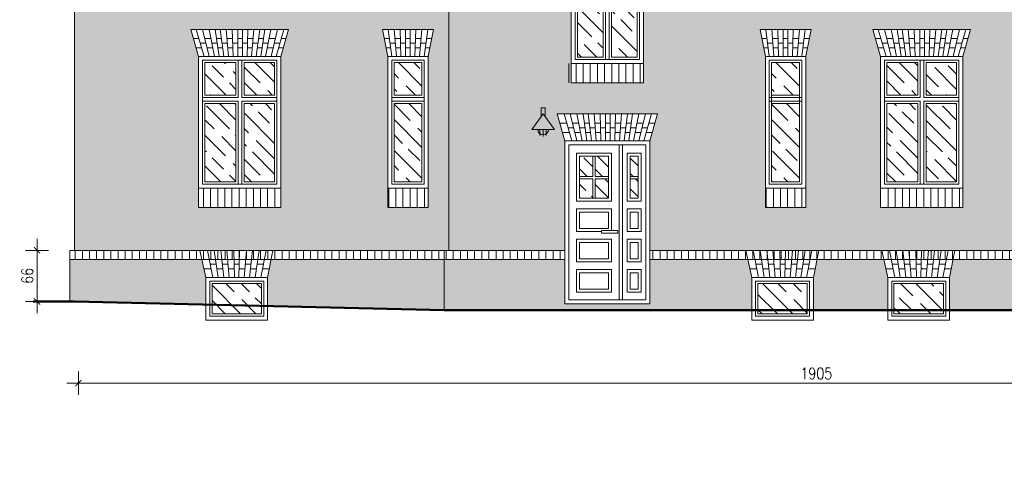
# Model space of a CAD drawing. Header units: millimetres. Extents: x 284606 to 569416, y -192995 to -95103.
# Tile 175 of 178: x 316527 to 317799, y -98956 to -98380. Entities that reach past the tile are written whole.
import ezdxf

# ---------------------------------------------------------------- set-up
doc = ezdxf.new("R2010")
doc.units = ezdxf.units.MM
doc.layers.get('0').update_dxf_attribs({"lineweight": 0})
for name, color, linetype, lineweight in [('!STR_Elewacje 0.15', 10, 'Continuous', 15), ('!STR_Konstrukcja 0.20', 200, 'Continuous', 20), ('!STR_Konstrukcja 0.50', 72, 'Continuous', 50), ('!STR_Kreskowanie', 253, 'Continuous', 5), ('!STR_Ocieplenie 0.05', 1, 'Continuous', 5), ('!STR_Stolarka drzwiowa', 30, 'Continuous', 15), ('!STR_Stolarka okienna', 72, 'Continuous', 15), ('!STR_Wymiarowanie', 254, 'Continuous', 9)]:
    doc.layers.add(name, color=color, linetype=linetype, lineweight=lineweight)
doc.layers.add('!STR_Kreskowanie ścian', color=7, linetype='Continuous', lineweight=5, true_color=0xa6a6a6)
doc.styles.add('EKO 1-10', font='romans.shx', dxfattribs={"width": 0.8, "height": 15})
doc.dimstyles.new('EKO wymiar 1-10', dxfattribs={"dimtxt": 15, "dimasz": 8, "dimexe": 15, "dimexo": 15, "dimgap": 5, "dimtad": 1, "dimdec": 0, "dimtxsty": 'EKO 1-10', "dimblk": 'ARCHTICK', "dimcen": 10, "dimdle": 15, "dimclrd": 256, "dimclre": 256, "dimclrt": 256, "dimazin": 2, "dimtfac": 1, "dimtdec": 0, "dimtmove": 2, "dimatfit": 3, "dimldrblk": 'ARCHTICK', "dimfxl": 15, "dimfxlon": 1, "dimlwd": -1, "dimlwe": -1, "dimarcsym": 0})

# ---------------------------------------------------------------- blocks, each defined once
blk = doc.blocks.new('okno 106x170')
at = {"layer": '!STR_Kreskowanie', "ltscale": 0.3}
h = blk.add_hatch(dxfattribs=at)
h.set_pattern_fill('GOST_WOOD', color=256, scale=7, angle=45)
h.set_pattern_definition([(135, (-591757.885, 207373.385), (29.6984848, 29.6984848), [70, -14]), (135, (-591738.086, 207373.385), (29.6984848, 29.6984848), [42, -10.5, 21, -10.5]), (135, (-591713.337, 207368.435), (29.6984848, 29.6984848), [70, -14])])
h.paths.add_polyline_path([(59, 162), (59, 120), (98, 120), (98, 162)])
h.paths.add_polyline_path([(8, 162), (8, 120), (48, 120), (48, 162)])
h.paths.add_polyline_path([(8, 109), (8, 8), (48, 8), (48, 109)])
h.paths.add_polyline_path([(59, 109), (59, 8), (98, 8), (98, 109)])
at = {"layer": '!STR_Kreskowanie ścian', "ltscale": 1.5}
h = blk.add_hatch(dxfattribs=at)
h.set_pattern_fill('ANSI31', color=256, scale=2.9, angle=45)
h.set_pattern_definition([(90, (-591757.885, 207373.385), (-9.2075, 9e-16), [])])
h.paths.add_polyline_path([(103.5, 0), (103.5, -25), (3.5, -25), (3.5, 0)])
at = {"layer": '!STR_Elewacje 0.15', "ltscale": 1.5}
for p, q in [((116, 204.9), (-10, 204.9)), ((0, 170), (-10, 204.9)), ((7, 170), (-3, 204.9)), ((13.5, 170), (5, 204.9)), ((20.5, 170), (13.6, 204.9)), ((26.5, 170), (21.5, 204.9)), ((32.5, 170), (27.9, 204.9)), ((38.5, 170), (35.6, 204.9)), ((44.5, 170), (43.5, 204.9)), ((50.5, 170), (50.5, 204.9)), ((56.5, 170), (56.5, 204.9)), ((62.5, 170), (63.5, 204.9)), ((68.5, 170), (71.4, 204.9)), ((74.5, 170), (79.1, 204.9)), ((80.5, 170), (85.5, 204.9)), ((86.5, 170), (93.4, 204.9)), ((93.5, 170), (102, 204.9)), ((100, 170), (110, 204.9)), ((106, 170), (116, 204.9)), ((0.5, 192.9), (-6.5, 192.9)), ((16, 192.9), (7.9, 192.9)), ((29.5, 192.9), (23.2, 192.9)), ((43.8, 192.9), (36.6, 192.9)), ((56.5, 192.9), (50.5, 192.9)), ((70.4, 192.9), (63.2, 192.9)), ((83.8, 192.9), (77.5, 192.9)), ((99.1, 192.9), (91, 192.9)), ((106.7, 192.9), (112.5, 192.9)), ((3.9, 180.9), (-3.1, 180.9)), ((3.9, 180.9), (-3.1, 180.9)), ((3.9, 180.9), (-3.1, 180.9)), ((9.4, 186.9), (2.2, 186.9)), ((18.3, 180.9), (10.8, 180.9)), ((18.3, 180.9), (10.8, 180.9)), ((18.3, 180.9), (10.8, 180.9)), ((24.1, 186.9), (17.1, 186.9)), ((31.1, 180.9), (24.9, 180.9)), ((31.1, 180.9), (24.9, 180.9)), ((31.1, 180.9), (24.9, 180.9)), ((37.1, 186.9), (30.3, 186.9)), ((44.2, 180.9), (37.6, 180.9)), ((44.2, 180.9), (37.6, 180.9)), ((44.2, 180.9), (37.6, 180.9)), ((50.5, 186.9), (44, 186.9)), ((56.5, 180.9), (50.5, 180.9)), ((56.5, 180.9), (50.5, 180.9)), ((56.5, 180.9), (50.5, 180.9)), ((63, 186.9), (56.5, 186.9)), ((69.4, 180.9), (62.8, 180.9)), ((69.4, 180.9), (62.8, 180.9)), ((69.4, 180.9), (62.8, 180.9)), ((76.7, 186.9), (69.9, 186.9)), ((82.1, 180.9), (75.9, 180.9)), ((82.1, 180.9), (75.9, 180.9)), ((82.1, 180.9), (75.9, 180.9)), ((89.9, 186.9), (82.9, 186.9)), ((96.2, 180.9), (88.7, 180.9)), ((96.2, 180.9), (88.7, 180.9)), ((96.2, 180.9), (88.7, 180.9)), ((104.8, 186.9), (97.6, 186.9)), ((109.1, 180.9), (103.1, 180.9)), ((109.1, 180.9), (103.1, 180.9)), ((109.1, 180.9), (103.1, 180.9))]:
    blk.add_line(p, q, dxfattribs=at)
blk.add_lwpolyline([(106, 0), (0, 0), (0, -25), (106, -25)], close=True, dxfattribs=at)
at = {"layer": '!STR_Stolarka okienna', "ltscale": 1.5}
for points in [[(106, 0), (106, 170), (0, 170), (0, 0), (106, 0)], [(51, 165), (51, 117)], [(56, 165), (56, 117)], [(51, 117), (5, 117)], [(101, 117), (56, 117)], [(51, 112), (5, 112)], [(51, 112), (51, 5)], [(56, 112), (56, 5)], [(101, 112), (56, 112)]]:
    blk.add_lwpolyline(points, dxfattribs=at)
for points in [[(101, 5), (101, 165), (5, 165), (5, 5)], [(48, 162), (8, 162), (8, 120), (48, 120)], [(98, 162), (59, 162), (59, 120), (98, 120)], [(48, 109), (8, 109), (8, 8), (48, 8)], [(101, 112), (56, 112), (56, 5), (101, 5)], [(98, 109), (59, 109), (59, 8), (98, 8)]]:
    blk.add_lwpolyline(points, close=True, dxfattribs=at)
blk = doc.blocks.new('okno 100x175')
at = {"layer": '!STR_Kreskowanie', "ltscale": 0.3}
h = blk.add_hatch(dxfattribs=at)
h.set_pattern_fill('GOST_WOOD', color=256, scale=7, angle=45)
h.set_pattern_definition([(135, (-591764.885, 207373.385), (29.6984848, 29.6984848), [70, -14]), (135, (-591745.086, 207373.385), (29.6984848, 29.6984848), [42, -10.5, 21, -10.5]), (135, (-591720.337, 207368.435), (29.6984848, 29.6984848), [70, -14])])
h.paths.add_polyline_path([(52, 162), (52, 120), (85, 120), (85, 162)])
h.paths.add_polyline_path([(8, 120), (41, 120), (41, 162), (8, 162)])
h.paths.add_polyline_path([(8, 8), (41, 8), (41, 109), (8, 109)])
h.paths.add_polyline_path([(52, 109), (52, 8), (85, 8), (85, 109)])
at = {"layer": '!STR_Kreskowanie ścian', "ltscale": 1.5}
h = blk.add_hatch(dxfattribs=at)
h.set_pattern_fill('ANSI31', color=256, scale=2.9, angle=45)
h.set_pattern_definition([(90, (-591764.885, 207373.385), (-9.2075, 9e-16), [])])
h.paths.add_polyline_path([(96.5, 0), (96.5, -25), (-3.5, -25), (-3.5, 0)])
at = {"layer": '!STR_Elewacje 0.15', "ltscale": 1.5}
for p, q in [((0, 170), (-10, 204.9)), ((103, 204.9), (-10, 204.9)), ((6.5, 170), (-2, 204.9)), ((13.5, 170), (6.6, 204.9)), ((19.5, 170), (14.5, 204.9)), ((25.5, 170), (20.9, 204.9)), ((31.5, 170), (28.6, 204.9)), ((37.5, 170), (36.5, 204.9)), ((43.5, 170), (43.5, 204.9)), ((49.5, 170), (49.5, 204.9)), ((55.5, 170), (56.5, 204.9)), ((61.5, 170), (64.4, 204.9)), ((67.5, 170), (72.1, 204.9)), ((73.5, 170), (78.5, 204.9)), ((79.5, 170), (86.4, 204.9)), ((86.5, 170), (95, 204.9)), ((93, 170), (103, 204.9)), ((9, 192.9), (0.9, 192.9)), ((22.5, 192.9), (16.2, 192.9)), ((36.8, 192.9), (29.6, 192.9)), ((49.5, 192.9), (43.5, 192.9)), ((63.4, 192.9), (56.2, 192.9)), ((76.8, 192.9), (70.5, 192.9)), ((92.1, 192.9), (84, 192.9)), ((2.4, 186.9), (-4.8, 186.9)), ((11.3, 180.9), (3.8, 180.9)), ((11.3, 180.9), (3.8, 180.9)), ((11.3, 180.9), (3.8, 180.9)), ((17.1, 186.9), (10.1, 186.9)), ((24.1, 180.9), (17.9, 180.9)), ((24.1, 180.9), (17.9, 180.9)), ((24.1, 180.9), (17.9, 180.9)), ((30.1, 186.9), (23.3, 186.9)), ((37.2, 180.9), (30.6, 180.9)), ((37.2, 180.9), (30.6, 180.9)), ((37.2, 180.9), (30.6, 180.9)), ((43.5, 186.9), (37, 186.9)), ((49.5, 180.9), (43.5, 180.9)), ((49.5, 180.9), (43.5, 180.9)), ((49.5, 180.9), (43.5, 180.9)), ((56, 186.9), (49.5, 186.9)), ((62.4, 180.9), (55.8, 180.9)), ((62.4, 180.9), (55.8, 180.9)), ((62.4, 180.9), (55.8, 180.9)), ((69.7, 186.9), (62.9, 186.9)), ((75.1, 180.9), (68.9, 180.9)), ((75.1, 180.9), (68.9, 180.9)), ((75.1, 180.9), (68.9, 180.9)), ((82.9, 186.9), (75.9, 186.9)), ((89.2, 180.9), (81.7, 180.9)), ((89.2, 180.9), (81.7, 180.9)), ((89.2, 180.9), (81.7, 180.9)), ((97.8, 186.9), (90.6, 186.9))]:
    blk.add_line(p, q, dxfattribs=at)
blk.add_lwpolyline([(93, 0), (0, 0), (0, -25), (93, -25)], close=True, dxfattribs=at)
at = {"layer": '!STR_Stolarka okienna', "ltscale": 1.5}
for points in [[(93, 0), (93, 170), (0, 170), (0, 0), (93, 0)], [(44, 165), (44, 117)], [(49, 165), (49, 117)], [(44, 117), (5, 117)], [(88, 117), (49, 117)], [(44, 112), (5, 112)], [(44, 112), (44, 5)], [(49, 112), (49, 5)], [(88, 112), (49, 112)]]:
    blk.add_lwpolyline(points, dxfattribs=at)
for points in [[(88, 5), (88, 165), (5, 165), (5, 5)], [(41, 162), (8, 162), (8, 120), (41, 120)], [(85, 162), (52, 162), (52, 120), (85, 120)], [(41, 109), (8, 109), (8, 8), (41, 8)], [(88, 112), (49, 112), (49, 5), (88, 5)], [(85, 109), (52, 109), (52, 8), (85, 8)]]:
    blk.add_lwpolyline(points, close=True, dxfattribs=at)
blk = doc.blocks.new('_ArchTick')
at = {"color": 0, "linetype": 'ByBlock', "const_width": 0.15}
blk.add_lwpolyline([(-0.5, -0.5), (0.5, 0.5)], dxfattribs=at)
blk = doc.blocks.new('*D1014')
at = {"layer": '!STR_Wymiarowanie', "ltscale": 1.5, "transparency": 16777216}
for p, q in [((316603.1, -98864), (316603.1, -98834)), ((318508.5, -98857.3), (318508.5, -98834)), ((316588.1, -98849), (318523.5, -98849))]:
    blk.add_line(p, q, dxfattribs=at)
at = {"layer": 'Defpoints', "color": 0, "ltscale": 1.5, "transparency": 16777216}
for p in [(318508.5, -98849), (318508.5, -98872.3), (316603.1, -98956.3)]:
    blk.add_point(p, dxfattribs=at)
at = {"layer": '!STR_Wymiarowanie', "ltscale": 1.5, "transparency": 16777216, "xscale": 8, "yscale": 8, "zscale": 8, "rotation": 180}
blk.add_blockref('_ArchTick', (316603.1, -98849), dxfattribs=at)
at = {"layer": '!STR_Wymiarowanie', "ltscale": 1.5, "transparency": 16777216, "xscale": 8, "yscale": 8, "zscale": 8}
blk.add_blockref('_ArchTick', (318508.5, -98849), dxfattribs=at)
at = {"layer": '!STR_Wymiarowanie', "ltscale": 1.5, "transparency": 16777216, "insert": (317555.8, -98836.5), "char_height": 15, "attachment_point": 5, "style": 'EKO 1-10'}
blk.add_mtext('1905', dxfattribs=at)
blk = doc.blocks.new('okno piwnicy')
at = {"layer": '!STR_Kreskowanie', "ltscale": 0.3}
h = blk.add_hatch(dxfattribs=at)
h.set_pattern_fill('GOST_WOOD', color=256, scale=7, angle=45)
h.set_pattern_definition([(135, (-287916.425, 101495.86), (29.698485, 29.698485), [70, -14]), (135, (-287896.626, 101495.86), (29.698485, 29.698485), [42, -10.5, 21, -10.5]), (135, (-287871.878, 101490.91), (29.698485, 29.698485), [70, -14])])
h.paths.add_polyline_path([(71.8, 47), (8, 47), (8, 8), (71.8, 8)])
at = {"layer": '!STR_Elewacje 0.15', "ltscale": 1.5}
for p, q in [((86.7, 89.9), (-7.8, 89.9)), ((0, 55), (-7.8, 89.9)), ((8.9, 55), (2, 89.9)), ((16.1, 55), (10.8, 89.9)), ((23.2, 55), (19.4, 89.9)), ((30.1, 55), (27.3, 89.9)), ((37.1, 55), (36.1, 89.9)), ((42.6, 55), (43.6, 89.9)), ((49.6, 55), (52.5, 89.9)), ((56.5, 55), (60.4, 89.9)), ((63.6, 55), (69, 89.9)), ((70.9, 55), (77.8, 89.9)), ((79.8, 55), (86.7, 89.9)), ((4.3, 77.9), (-5.1, 77.9)), ((20.7, 77.9), (12.6, 77.9)), ((36.5, 77.9), (28.3, 77.9)), ((43.3, 77.9), (51.5, 77.9)), ((59.1, 77.9), (67.2, 77.9)), ((75.4, 77.9), (84.3, 77.9)), ((6.7, 65.9), (-2.5, 65.9)), ((6.7, 65.9), (-2.5, 65.9)), ((6.7, 65.9), (-2.5, 65.9)), ((13.5, 71.9), (5.5, 71.9)), ((22, 65.9), (14.5, 65.9)), ((22, 65.9), (14.5, 65.9)), ((22, 65.9), (14.5, 65.9)), ((28.7, 71.9), (21.4, 71.9)), ((36.8, 65.9), (29.2, 65.9)), ((36.8, 65.9), (29.2, 65.9)), ((36.8, 65.9), (29.2, 65.9)), ((43.1, 71.9), (36.6, 71.9)), ((43, 65.9), (50.5, 65.9)), ((43, 65.9), (50.5, 65.9)), ((43, 65.9), (50.5, 65.9)), ((51, 71.9), (58.4, 71.9)), ((57.7, 65.9), (65.3, 65.9)), ((57.7, 65.9), (65.3, 65.9)), ((57.7, 65.9), (65.3, 65.9)), ((66.2, 71.9), (74.3, 71.9)), ((73.1, 65.9), (81.9, 65.9)), ((73.1, 65.9), (81.9, 65.9)), ((73.1, 65.9), (81.9, 65.9))]:
    blk.add_line(p, q, dxfattribs=at)
at = {"layer": '!STR_Stolarka okienna', "ltscale": 1.5}
for points in [[(0, 55), (79.8, 55), (79.8, 0), (0, 0)], [(5, 50), (74.8, 50), (74.8, 5), (5, 5)], [(8, 47), (71.8, 47), (71.8, 8), (8, 8)]]:
    blk.add_lwpolyline(points, close=True, dxfattribs=at)
blk = doc.blocks.new('*D1019')
at = {"layer": '!STR_Wymiarowanie', "ltscale": 1.5, "transparency": 16777216}
for p, q in [((316549.7, -98662.6), (316549.7, -98758.6)), ((316564.7, -98677.6), (316534.7, -98677.6)), ((316564.7, -98743.6), (316534.7, -98743.6))]:
    blk.add_line(p, q, dxfattribs=at)
at = {"layer": 'Defpoints', "color": 0, "ltscale": 1.5, "transparency": 16777216}
for p in [(316592.1, -98677.6), (316549.7, -98743.6), (316598.1, -98743.6)]:
    blk.add_point(p, dxfattribs=at)
at = {"layer": '!STR_Wymiarowanie', "ltscale": 1.5, "transparency": 16777216, "xscale": 8, "yscale": 8, "zscale": 8}
for p, rotation in [((316549.7, -98677.6), 90), ((316549.7, -98743.6), 270)]:
    blk.add_blockref('_ArchTick', p, dxfattribs=dict(at, rotation=rotation))
at = {"layer": '!STR_Wymiarowanie', "ltscale": 1.5, "transparency": 16777216, "insert": (316537.2, -98710.6), "char_height": 15, "attachment_point": 5, "rotation": 90, "style": 'EKO 1-10'}
blk.add_mtext('66', dxfattribs=at)
blk = doc.blocks.new('DRZWI')
at = {"layer": '!STR_Kreskowanie', "ltscale": 0.3}
h = blk.add_hatch(dxfattribs=at)
h.set_pattern_fill('GOST_WOOD', color=256, scale=7, angle=45)
h.set_pattern_definition([(135, (-292761, 99481.115), (29.698485, 29.698485), [70, -14]), (135, (-292741.2, 99481.115), (29.698485, 29.698485), [42, -10.5, 21, -10.5]), (135, (-292716.45, 99476.165), (29.698485, 29.698485), [70, -14])])
h.paths.add_polyline_path([(36.1, 190.5), (19, 190.5), (19, 164.5), (36.1, 164.5)])
h.paths.add_polyline_path([(56.3, 190.5), (39.1, 190.5), (39.1, 164.5), (56.3, 164.5)])
h.paths.add_polyline_path([(56.3, 161.5), (39.1, 161.5), (39.1, 136.4), (56.3, 136.4)])
h.paths.add_polyline_path([(36.1, 161.5), (19, 161.5), (19, 136.4), (36.1, 136.4)])
h.paths.add_polyline_path([(94.6, 161.5), (84.3, 161.5), (84.3, 136.4), (94.6, 136.4)])
h.paths.add_polyline_path([(94.6, 190.5), (84.3, 190.5), (84.3, 164.5), (94.6, 164.5)])
at = {"layer": '!STR_Stolarka drzwiowa', "ltscale": 1.5}
for p, q in [((70.3, 205.2), (70.3, 5)), ((74.3, 205.2), (74.3, 5)), ((36.1, 190.5), (36.1, 164.5)), ((39.1, 190.5), (39.1, 164.5)), ((19, 164.5), (36.1, 164.5)), ((19, 161.5), (36.1, 161.5)), ((36.1, 161.5), (36.1, 136.4)), ((39.1, 164.5), (56.3, 164.5)), ((39.1, 161.5), (39.1, 136.4)), ((39.1, 161.5), (56.3, 161.5)), ((84.3, 164.5), (94.6, 164.5)), ((84.3, 161.5), (94.6, 161.5))]:
    blk.add_line(p, q, dxfattribs=at)
for points in [[(0, 210.2), (109.8, 210.2), (109.8, 0), (0, 0)], [(5, 205.2), (104.8, 205.2), (104.8, 5), (5, 5)], [(15, 194.5), (60.3, 194.5), (60.3, 132.4), (15, 132.4)], [(80.3, 194.5), (98.6, 194.5), (98.6, 132.4), (80.3, 132.4)], [(19, 190.5), (56.3, 190.5), (56.3, 136.4), (19, 136.4)], [(84.3, 190.5), (94.6, 190.5), (94.6, 136.4), (84.3, 136.4)], [(19, 118.4), (56.3, 118.4), (56.3, 97.3), (19, 97.3)], [(80.3, 122.4), (98.6, 122.4), (98.6, 93.3), (80.3, 93.3)], [(84.3, 118.4), (94.6, 118.4), (94.6, 97.3), (84.3, 97.3)], [(47.3, 94.8), (68.3, 94.8), (68.3, 91.3), (47.3, 91.3)], [(15, 83.3), (60.3, 83.3), (60.3, 54.1), (15, 54.1)], [(19, 79.3), (56.3, 79.3), (56.3, 58.1), (19, 58.1)], [(80.3, 83.3), (98.6, 83.3), (98.6, 54.1), (80.3, 54.1)], [(84.3, 79.3), (94.6, 79.3), (94.6, 58.1), (84.3, 58.1)], [(15, 44.1), (60.3, 44.1), (60.3, 15), (15, 15)], [(19, 40.1), (56.3, 40.1), (56.3, 19), (19, 19)], [(80.3, 44.1), (98.6, 44.1), (98.6, 15), (80.3, 15)], [(84.3, 40.1), (94.6, 40.1), (94.6, 19), (84.3, 19)]]:
    blk.add_lwpolyline(points, close=True, dxfattribs=at)
blk.add_lwpolyline([(47.3, 93.3), (15, 93.3), (15, 122.4), (60.3, 122.4), (60.3, 94.8)], dxfattribs=at)
blk = doc.blocks.new('oświetlenie')
at = {"ltscale": 1.5}
h = blk.add_hatch(color=256, dxfattribs=at)
h.dxf.hatch_style = 1
h.paths.add_polyline_path([(0, 0), (-49, -67.7), (0, -67.7), (49, -67.7)])
h.paths.add_polyline_path([(8.2, 26), (-8.2, 26), (-8.2, -11.3), (0, 0), (8.2, -11.3)])
at = {"layer": '!STR_Wymiarowanie', "ltscale": 1.5}
for p, q in [((-13.8, -67.7), (-13.8, -94.3)), ((0, -67.7), (0, -98.2)), ((13.8, -67.7), (13.8, -94.3))]:
    blk.add_line(p, q, dxfattribs=at)
for points in [[(-49, -67.7), (0, 0)], [(-8.2, -11.3), (-8.2, 26), (8.2, 26), (8.2, -11.3)], [(49, -67.7), (0, 0)], [(-49, -67.7), (0, -67.7)], [(49, -67.7), (0, -67.7)]]:
    blk.add_lwpolyline(points, dxfattribs=at)
blk.add_arc((0, -67.7), 23.3, 180, 0, dxfattribs=at)

msp = doc.modelspace()

# ---------------------------------------------------------------- hatches: boundary and pattern name
at = {"layer": '!STR_Kreskowanie', "ltscale": 0.3}
h = msp.add_hatch(dxfattribs=at)
h.set_pattern_fill('GOST_WOOD', color=256, scale=7, angle=45)
h.paths.add_polyline_path([(317046.6, -98435.3), (317010.6, -98435.3), (317010.6, -98477.3), (317046.6, -98477.3)])
h.paths.add_polyline_path([(317046.6, -98488.3), (317010.6, -98488.3), (317010.6, -98589.3), (317046.6, -98589.3)])
h = msp.add_hatch(dxfattribs=at)
h.set_pattern_fill('GOST_WOOD', color=256, scale=7, angle=45)
h.set_pattern_definition([(135, (487.5, 0), (29.698485, 29.698485), [70, -14]), (135, (507.297, -2e-15), (29.698485, 29.698485), [42, -10.5, 21, -10.5]), (135, (532.046, -4.95), (29.698485, 29.698485), [70, -14])])
h.paths.add_polyline_path([(317534.1, -98435.3), (317498.1, -98435.3), (317498.1, -98477.3), (317534.1, -98477.3)])
h.paths.add_polyline_path([(317534.1, -98488.3), (317498.1, -98488.3), (317498.1, -98589.3), (317534.1, -98589.3)])
at = {"layer": '!STR_Kreskowanie ścian', "ltscale": 0.3}
h = msp.add_hatch(dxfattribs=at)
h.set_pattern_fill('AR-B816', color=256, scale=0.04)
h.set_pattern_definition([(0, (24379.7694, 0), (0, 8.128), []), (90, (24379.7694, 0), (-8.128, 8.128), [8.128, -8.128])])
edge = h.paths.add_edge_path()
edge.add_line((318508.5, -98021.7), (317930.4, -98021.7))
edge.add_line((317930.4, -98021.7), (317930.4, -98042.8))
edge.add_line((317930.4, -98042.8), (317976.3, -98299.1))
edge.add_line((317976.3, -98299.1), (318036.3, -98344.3))
edge.add_line((318036.3, -98344.3), (318033.9, -98347.5))
edge.add_line((318033.9, -98347.5), (318033.9, -98368.9))
edge.add_line((318033.9, -98368.9), (318041, -98362.1))
edge.add_line((318041, -98362.1), (318041, -98349.7))
edge.add_arc((318047.7, -98347.6), 7, 180, 197.586, ccw=False)
edge.add_line((318040.7, -98347.6), (318054.7, -98347.6))
edge.add_arc((318047.7, -98347.6), 7, -40.4457, 0, ccw=False)
edge.add_line((318053, -98352.1), (318053, -98369.5))
edge.add_line((318053, -98369.5), (318008.2, -98411.8))
edge.add_line((318008.2, -98411.8), (318007.8, -98677.6))
edge.add_line((318007.8, -98677.6), (318508.5, -98677.6))
edge.add_line((318508.5, -98677.6), (318508.5, -98021.7))
h.paths.add_polyline_path([(318033.9, -98368.9), (318033.9, -98367.5), (317983.9, -98367.5), (317983.9, -98677.6), (317997.8, -98677.6), (317998.2, -98403.3)], flags=17)
h.paths.add_polyline_path([(318514.5, -98689.6), (318007.7, -98689.6), (318007.6, -98755.1), (318514.5, -98767.7)])
h.paths.add_polyline_path([(317989.9, -98689.6), (317732.5, -98689.6), (317727.9, -98712.5), (317727.9, -98754.6), (317989.9, -98754.6)])
h.paths.add_polyline_path([(317648.1, -98712.5), (317643, -98689.6), (317556.7, -98689.6), (317552.2, -98712.5), (317552.2, -98754.6), (317648.1, -98754.6)])
h.paths.add_polyline_path([(317472.4, -98712.5), (317467.3, -98689.6), (317340.9, -98689.6), (317340.9, -98746.6), (317231.1, -98746.6), (317231.1, -98689.6), (317075.5, -98689.6), (317075.5, -98754.6), (317472.4, -98754.6)])
h.paths.add_polyline_path([(317081.5, -98367.5), (317031.5, -98367.5), (316598.1, -98367.5), (316598.1, -98677.6), (317081.5, -98677.6)])
h.paths.add_polyline_path([(316864.3, -98622.3), (316758.3, -98622.3), (316758.3, -98597.3), (316758.3, -98427.3), (316748.3, -98392.4), (316874.2, -98392.4), (316864.3, -98427.3), (316864.3, -98597.3)], flags=16)
h.paths.add_polyline_path([(316859.3, -98592.3), (316814.3, -98592.3), (316763.3, -98592.3), (316763.3, -98432.3), (316859.3, -98432.3)], flags=0)
h.paths.add_polyline_path([(316856.3, -98589.3), (316817.3, -98589.3), (316817.3, -98488.3), (316856.3, -98488.3)], flags=0)
h.paths.add_polyline_path([(317002.6, -98622.3), (317002.6, -98427.3), (316995.6, -98392.4), (317061.5, -98392.4), (317054.6, -98427), (317054.6, -98622.3)], flags=16)
h.paths.add_polyline_path([(317007.6, -98482.3), (317007.6, -98432.3), (317049.6, -98432.3), (317049.6, -98480.3), (317049.6, -98482.3)], flags=0)
h.paths.add_polyline_path([(317010.6, -98479.3), (317010.6, -98435.3), (317046.6, -98435.3), (317046.6, -98479.3)], flags=0)
h.paths.add_polyline_path([(316806.3, -98589.3), (316766.3, -98589.3), (316766.3, -98488.3), (316806.3, -98488.3)], flags=0)
h.paths.add_polyline_path([(316856.3, -98477.3), (316817.3, -98477.3), (316817.3, -98435.3), (316856.3, -98435.3)], flags=0)
h.paths.add_polyline_path([(317011.7, -98404.4), (317018.9, -98404.4), (317019.1, -98410.4), (317025.6, -98410.4), (317025.6, -98404.4), (317031.6, -98404.4), (317031.6, -98410.4), (317038, -98410.4), (317038.2, -98404.4), (317045.4, -98404.4), (317044.4, -98416.4), (317037.9, -98416.4), (317038, -98410.4), (317031.6, -98410.4), (317031.6, -98416.4), (317025.6, -98416.4), (317025.6, -98410.4), (317019.1, -98410.4), (317019.2, -98416.4), (317012.7, -98416.4)], flags=0)
h.paths.add_polyline_path([(316806.3, -98477.3), (316766.3, -98477.3), (316766.3, -98435.3), (316806.3, -98435.3)], flags=0)
h.paths.add_polyline_path([(316854.4, -98416.4), (316846.9, -98416.4), (316848.1, -98410.4), (316841.2, -98410.4), (316840.3, -98416.4), (316834.2, -98416.4), (316835, -98410.4), (316828.2, -98410.4), (316827.7, -98416.4), (316821.1, -98416.4), (316821.3, -98410.4), (316814.8, -98410.4), (316814.8, -98416.4), (316808.8, -98416.4), (316808.8, -98410.4), (316802.3, -98410.4), (316802.5, -98416.4), (316795.9, -98416.4), (316795.4, -98410.4), (316788.5, -98410.4), (316789.3, -98416.4), (316783.2, -98416.4), (316782.4, -98410.4), (316775.4, -98410.4), (316776.6, -98416.4), (316769.1, -98416.4), (316766.2, -98404.4), (316774.2, -98404.4), (316775.4, -98410.4), (316782.4, -98410.4), (316781.5, -98404.4), (316787.8, -98404.4), (316788.5, -98410.4), (316795.4, -98410.4), (316794.9, -98404.4), (316802.1, -98404.4), (316802.3, -98410.4), (316808.8, -98410.4), (316808.8, -98404.4), (316814.8, -98404.4), (316814.8, -98410.4), (316821.3, -98410.4), (316821.4, -98404.4), (316828.6, -98404.4), (316828.2, -98410.4), (316835, -98410.4), (316835.8, -98404.4), (316842, -98404.4), (316841.2, -98410.4), (316848.1, -98410.4), (316849.3, -98404.4), (316857.3, -98404.4)], flags=0)
h.paths.add_polyline_path([(317075.5, -98689.6), (316851.9, -98689.6), (316847.4, -98712.5), (316847.4, -98749.4), (317075.5, -98754.6)])
h.paths.add_polyline_path([(316762.5, -98689.6), (316592.1, -98689.6), (316592.1, -98743.6), (316598.1, -98743.6), (316767.6, -98747.5), (316767.6, -98712.5)])
h.paths.add_polyline_path([(317231.1, -98536.4), (317221.2, -98501.5), (317350.9, -98501.5), (317340.9, -98536.4), (317340.9, -98677.6), (317983.9, -98677.6), (317983.9, -98367.5), (317963.9, -98367.5), (317904.8, -98035.2), (317532.7, -97750.6), (317160.9, -98033.7), (317101.5, -98367.5), (317081.5, -98367.5), (317081.5, -98677.6), (317231.1, -98677.6)])
h.paths.add_polyline_path([(317239.5, -98461.4), (317239.5, -98436.4), (317239.5, -98266.4), (317229.6, -98231.5), (317342.5, -98231.5), (317332.5, -98266.4), (317332.5, -98436.4), (317332.5, -98461.4)], flags=16)
h.paths.add_polyline_path([(317244.5, -98431.4), (317244.5, -98271.4), (317327.5, -98271.4), (317327.5, -98431.4), (317288.5, -98431.4)], flags=0)
h.paths.add_polyline_path([(317247.5, -98428.4), (317247.5, -98327.4), (317280.5, -98327.4), (317280.5, -98428.4)], flags=0)
h.paths.add_polyline_path([(317291.5, -98428.4), (317291.5, -98327.4), (317324.5, -98327.4), (317324.5, -98428.4)], flags=0)
h.paths.add_polyline_path([(317247.5, -98316.4), (317247.5, -98274.4), (317280.5, -98274.4), (317280.5, -98316.4)], flags=0)
h.paths.add_polyline_path([(317291.5, -98316.4), (317291.5, -98274.4), (317324.5, -98274.4), (317324.5, -98316.4)], flags=0)
h.paths.add_polyline_path([(317490.1, -98597.3), (317490.1, -98427.3), (317483.1, -98392.4), (317549, -98392.4), (317542.1, -98427), (317542.1, -98597.3), (317542.1, -98622.3), (317490.1, -98622.3)], flags=16)
h.paths.add_polyline_path([(317240.5, -98243.5), (317248.5, -98243.5), (317249.7, -98249.5), (317256.6, -98249.5), (317255.8, -98243.5), (317262, -98243.5), (317262.8, -98249.5), (317269.7, -98249.5), (317269.2, -98243.5), (317276.4, -98243.5), (317276.6, -98249.5), (317283, -98249.5), (317283, -98243.5), (317289, -98243.5), (317289, -98249.5), (317295.5, -98249.5), (317295.7, -98243.5), (317302.9, -98243.5), (317302.4, -98249.5), (317309.3, -98249.5), (317310, -98243.5), (317316.3, -98243.5), (317315.4, -98249.5), (317322.4, -98249.5), (317323.6, -98243.5), (317331.6, -98243.5), (317328.7, -98255.5), (317321.2, -98255.5), (317322.4, -98249.5), (317315.4, -98249.5), (317314.6, -98255.5), (317308.5, -98255.5), (317309.3, -98249.5), (317302.4, -98249.5), (317301.9, -98255.5), (317295.4, -98255.5), (317295.5, -98249.5), (317289, -98249.5), (317289, -98255.5), (317283, -98255.5), (317283, -98249.5), (317276.6, -98249.5), (317276.7, -98255.5), (317270.1, -98255.5), (317269.7, -98249.5), (317262.8, -98249.5), (317263.6, -98255.5), (317257.5, -98255.5), (317256.6, -98249.5), (317249.7, -98249.5), (317250.9, -98255.5), (317243.4, -98255.5)], flags=0)
h.paths.add_polyline_path([(317495.1, -98592.3), (317495.1, -98432.3), (317537.1, -98432.3), (317537.1, -98480.3), (317537.1, -98592.3)], flags=0)
h.paths.add_polyline_path([(317498.1, -98589.3), (317498.1, -98435.3), (317534.1, -98435.3), (317534.1, -98589.3)], flags=0)
h.paths.add_polyline_path([(317499.2, -98404.4), (317506.4, -98404.4), (317506.6, -98410.4), (317513.1, -98410.4), (317513.1, -98404.4), (317519.1, -98404.4), (317519.1, -98410.4), (317525.5, -98410.4), (317525.7, -98404.4), (317532.9, -98404.4), (317531.9, -98416.4), (317525.4, -98416.4), (317525.5, -98410.4), (317519.1, -98410.4), (317519.1, -98416.4), (317513.1, -98416.4), (317513.1, -98410.4), (317506.6, -98410.4), (317506.7, -98416.4), (317500.2, -98416.4)], flags=0)
h.paths.add_polyline_path([(317240, -98180.9), (317240, -98154.9), (317264, -98154.9), (317264, -98180.9)], flags=16)
h.paths.add_polyline_path([(317314, -98180.9), (317314, -98154.9), (317338, -98154.9), (317338, -98180.9)], flags=16)
h.paths.add_polyline_path([(317240, -98131.7), (317240, -98106.7), (317240, -98041.7), (317232.1, -98021.8), (317345, -98021.8), (317338, -98041.7), (317338, -98106.7), (317338, -98131.7)], flags=16)
h.paths.add_polyline_path([(317638.8, -98597.3), (317638.8, -98427.3), (317628.8, -98392.4), (317754.7, -98392.4), (317744.8, -98427.3), (317744.8, -98597.3), (317744.8, -98622.3), (317638.8, -98622.3)], flags=16)
h.paths.add_polyline_path([(317643.8, -98592.3), (317643.8, -98432.3), (317739.8, -98432.3), (317739.8, -98592.3), (317694.8, -98592.3)], flags=0)
h.paths.add_polyline_path([(317646.8, -98589.3), (317646.8, -98488.3), (317686.8, -98488.3), (317686.8, -98589.3)], flags=0)
h.paths.add_polyline_path([(317245, -98101.7), (317245, -98046.7), (317333, -98046.7), (317333, -98101.7)], flags=0)
h.paths.add_polyline_path([(317248, -98098.7), (317248, -98049.7), (317283.5, -98049.7), (317283.5, -98098.7)], flags=0)
h.paths.add_polyline_path([(317646.8, -98477.3), (317646.8, -98435.3), (317686.8, -98435.3), (317686.8, -98477.3)], flags=0)
h.paths.add_polyline_path([(317294.5, -98098.7), (317294.5, -98049.7), (317330, -98049.7), (317330, -98098.7)], flags=0)
h.paths.add_polyline_path([(317646.7, -98404.4), (317654.7, -98404.4), (317655.9, -98410.4), (317662.9, -98410.4), (317662, -98404.4), (317668.3, -98404.4), (317669.1, -98410.4), (317675.9, -98410.4), (317675.4, -98404.4), (317682.6, -98404.4), (317682.8, -98410.4), (317689.3, -98410.4), (317689.3, -98404.4), (317695.3, -98404.4), (317695.3, -98410.4), (317701.8, -98410.4), (317701.9, -98404.4), (317709.2, -98404.4), (317708.7, -98410.4), (317715.5, -98410.4), (317716.3, -98404.4), (317722.5, -98404.4), (317721.7, -98410.4), (317728.6, -98410.4), (317729.8, -98404.4), (317737.9, -98404.4), (317734.9, -98416.4), (317727.4, -98416.4), (317728.6, -98410.4), (317721.7, -98410.4), (317720.8, -98416.4), (317714.7, -98416.4), (317715.5, -98410.4), (317708.7, -98410.4), (317708.2, -98416.4), (317701.6, -98416.4), (317701.8, -98410.4), (317695.3, -98410.4), (317695.3, -98416.4), (317689.3, -98416.4), (317689.3, -98410.4), (317682.8, -98410.4), (317683, -98416.4), (317676.4, -98416.4), (317675.9, -98410.4), (317669.1, -98410.4), (317669.8, -98416.4), (317663.7, -98416.4), (317662.9, -98410.4), (317655.9, -98410.4), (317657.1, -98416.4), (317649.6, -98416.4)], flags=0)
h.paths.add_polyline_path([(317697.8, -98589.3), (317697.8, -98488.3), (317736.8, -98488.3), (317736.8, -98589.3)], flags=0)
h.paths.add_polyline_path([(317697.8, -98477.3), (317697.8, -98435.3), (317736.8, -98435.3), (317736.8, -98477.3)], flags=0)
h.paths.add_polyline_path([(317638.8, -98304.7), (317638.8, -98279.7), (317638.8, -98109.7), (317628.8, -98074.8), (317754.7, -98074.8), (317744.8, -98109.7), (317744.8, -98279.7), (317744.8, -98304.7)], flags=16)
h.paths.add_polyline_path([(317643.8, -98274.7), (317643.8, -98114.7), (317739.3, -98114.7), (317739.3, -98274.7)], flags=0)
h.paths.add_polyline_path([(317646.8, -98271.7), (317646.8, -98117.7), (317736.3, -98117.7), (317736.3, -98271.7)], flags=0)
h.paths.add_polyline_path([(317459.5, -98012.9), (317459.5, -97914.9), (317447.5, -97880), (317516.5, -97880), (317504.5, -97914.9), (317504.5, -98012.9)], flags=16)
h.paths.add_polyline_path([(317574.5, -98012.9), (317574.5, -97914.9), (317562.5, -97880), (317631.5, -97880), (317619.5, -97914.9), (317619.5, -98012.9)], flags=16)
h.paths.add_polyline_path([(317646.7, -98086.8), (317654.7, -98086.8), (317655.9, -98092.8), (317662.9, -98092.8), (317662, -98086.8), (317668.3, -98086.8), (317669.1, -98092.8), (317675.9, -98092.8), (317675.4, -98086.8), (317682.6, -98086.8), (317682.8, -98092.8), (317689.3, -98092.8), (317689.3, -98086.8), (317695.3, -98086.8), (317695.3, -98092.8), (317701.8, -98092.8), (317701.9, -98086.8), (317709.2, -98086.8), (317708.7, -98092.8), (317715.5, -98092.8), (317716.3, -98086.8), (317722.5, -98086.8), (317721.7, -98092.8), (317728.6, -98092.8), (317729.8, -98086.8), (317737.9, -98086.8), (317734.9, -98098.8), (317727.4, -98098.8), (317728.6, -98092.8), (317721.7, -98092.8), (317720.8, -98098.8), (317714.7, -98098.8), (317715.5, -98092.8), (317708.7, -98092.8), (317708.2, -98098.8), (317701.6, -98098.8), (317701.8, -98092.8), (317695.3, -98092.8), (317695.3, -98098.8), (317689.3, -98098.8), (317689.3, -98092.8), (317682.8, -98092.8), (317683, -98098.8), (317676.4, -98098.8), (317675.9, -98092.8), (317669.1, -98092.8), (317669.8, -98098.8), (317663.7, -98098.8), (317662.9, -98092.8), (317655.9, -98092.8), (317657.1, -98098.8), (317649.6, -98098.8)], flags=0)
h.paths.add_polyline_path([(317815.6, -98304.7), (317815.6, -98109.7), (317808.6, -98074.8), (317874.5, -98074.8), (317867.6, -98109.4), (317867.6, -98304.7)], flags=16)
h.paths.add_polyline_path([(317820.6, -98164.7), (317820.6, -98114.7), (317862.6, -98114.7), (317862.6, -98162.7), (317862.6, -98164.7)], flags=0)
h.paths.add_polyline_path([(317823.6, -98161.7), (317823.6, -98117.7), (317859.6, -98117.7), (317859.6, -98161.7)], flags=0)
h.paths.add_polyline_path([(317824.7, -98086.8), (317831.9, -98086.8), (317832.1, -98092.8), (317838.6, -98092.8), (317838.6, -98086.8), (317844.6, -98086.8), (317844.6, -98092.8), (317851, -98092.8), (317851.2, -98086.8), (317858.4, -98086.8), (317857.5, -98098.8), (317850.9, -98098.8), (317851, -98092.8), (317844.6, -98092.8), (317844.6, -98098.8), (317838.6, -98098.8), (317838.6, -98092.8), (317832.1, -98092.8), (317832.2, -98098.8), (317825.7, -98098.8)], flags=0)
at = {"layer": '!STR_Kreskowanie ścian', "ltscale": 1.5}
h = msp.add_hatch(dxfattribs=at)
h.set_pattern_fill('ANSI31', color=256, scale=2.9, angle=45)
h.set_pattern_definition([(90, (-274762.333, 108776.0525), (-9.2075, 9e-16), [])])
h.paths.add_polyline_path([(317058.6, -98597.3), (317058.6, -98622.3), (316999.1, -98622.3), (316999.1, -98597.3)])
h = msp.add_hatch(dxfattribs=at)
h.set_pattern_fill('ANSI31', color=256, scale=2.9, angle=45)
h.set_pattern_definition([(90, (-274274.835, 108776.0525), (-9.2075, 9e-16), [])])
h.paths.add_polyline_path([(317546.1, -98597.3), (317546.1, -98622.3), (317486.6, -98622.3), (317486.6, -98597.3)])
h = msp.add_hatch(dxfattribs=at)
h.set_pattern_fill('ANSI31', color=256, scale=2.9, angle=45)
h.set_pattern_definition([(90, (26424.652, 2627.342), (-9.2075, 9e-16), [])])
h.paths.add_polyline_path([(317231.1, -98689.6), (317231.1, -98677.6), (316597.1, -98677.6), (316597.1, -98689.6)])
h.paths.add_polyline_path([(317340.9, -98677.6), (317340.9, -98689.6), (318514.5, -98689.6), (318514.5, -98677.6)])

# ---------------------------------------------------------------- linework, layer by layer
at = {"layer": '!STR_Elewacje 0.15', "ltscale": 1.5}
for p, q in [((317061.5, -98392.4), (316995.6, -98392.4)), ((317002.6, -98427.3), (316995.6, -98392.4)), ((317007.6, -98427.3), (317003, -98392.4)), ((317013.6, -98427.3), (317010.7, -98392.4)), ((317019.6, -98427.3), (317018.6, -98392.4)), ((317025.6, -98427.3), (317025.6, -98392.4)), ((317031.6, -98427.3), (317031.6, -98392.4)), ((317037.6, -98427.3), (317038.6, -98392.4)), ((317043.6, -98427.3), (317046.4, -98392.4)), ((317049.6, -98427.3), (317054.1, -98392.4)), ((317054.6, -98427), (317061.5, -98392.4)), ((317549, -98392.4), (317483.1, -98392.4)), ((317490.1, -98427.3), (317483.1, -98392.4)), ((317495.1, -98427.3), (317490.5, -98392.4)), ((317501.1, -98427.3), (317498.2, -98392.4)), ((317507.1, -98427.3), (317506.1, -98392.4)), ((317513.1, -98427.3), (317513.1, -98392.4)), ((317519.1, -98427.3), (317519.1, -98392.4)), ((317525.1, -98427.3), (317526.1, -98392.4)), ((317531.1, -98427.3), (317533.9, -98392.4)), ((317537.1, -98427.3), (317541.6, -98392.4)), ((317542.1, -98427), (317549, -98392.4)), ((317004.5, -98404.4), (316998, -98404.4)), ((317006.1, -98416.4), (317000.4, -98416.4)), ((317006.1, -98416.4), (317000.4, -98416.4)), ((317006.1, -98416.4), (317000.4, -98416.4)), ((317012.2, -98410.4), (317005.3, -98410.4)), ((317018.9, -98404.4), (317011.7, -98404.4)), ((317019.2, -98416.4), (317012.7, -98416.4)), ((317019.2, -98416.4), (317012.7, -98416.4)), ((317019.2, -98416.4), (317012.7, -98416.4)), ((317025.6, -98410.4), (317019.1, -98410.4)), ((317031.6, -98404.4), (317025.6, -98404.4)), ((317031.6, -98416.4), (317025.6, -98416.4)), ((317031.6, -98416.4), (317025.6, -98416.4)), ((317031.6, -98416.4), (317025.6, -98416.4)), ((317038, -98410.4), (317031.6, -98410.4)), ((317044.4, -98416.4), (317037.9, -98416.4)), ((317044.4, -98416.4), (317037.9, -98416.4)), ((317044.4, -98416.4), (317037.9, -98416.4)), ((317045.4, -98404.4), (317038.2, -98404.4)), ((317051.8, -98410.4), (317044.9, -98410.4)), ((317056.7, -98416.4), (317051, -98416.4)), ((317056.7, -98416.4), (317051, -98416.4)), ((317056.7, -98416.4), (317051, -98416.4)), ((317059.1, -98404.4), (317052.6, -98404.4)), ((317492, -98404.4), (317485.5, -98404.4)), ((317493.6, -98416.4), (317487.9, -98416.4)), ((317493.6, -98416.4), (317487.9, -98416.4)), ((317493.6, -98416.4), (317487.9, -98416.4)), ((317499.7, -98410.4), (317492.8, -98410.4)), ((317506.4, -98404.4), (317499.2, -98404.4)), ((317506.7, -98416.4), (317500.2, -98416.4)), ((317506.7, -98416.4), (317500.2, -98416.4)), ((317506.7, -98416.4), (317500.2, -98416.4)), ((317513.1, -98410.4), (317506.6, -98410.4)), ((317519.1, -98404.4), (317513.1, -98404.4)), ((317519.1, -98416.4), (317513.1, -98416.4)), ((317519.1, -98416.4), (317513.1, -98416.4)), ((317519.1, -98416.4), (317513.1, -98416.4)), ((317525.5, -98410.4), (317519.1, -98410.4)), ((317531.9, -98416.4), (317525.4, -98416.4)), ((317531.9, -98416.4), (317525.4, -98416.4)), ((317531.9, -98416.4), (317525.4, -98416.4)), ((317532.9, -98404.4), (317525.7, -98404.4)), ((317539.3, -98410.4), (317532.4, -98410.4)), ((317544.2, -98416.4), (317538.5, -98416.4)), ((317544.2, -98416.4), (317538.5, -98416.4)), ((317544.2, -98416.4), (317538.5, -98416.4)), ((317546.6, -98404.4), (317540.1, -98404.4)), ((317350.9, -98501.5), (317221.2, -98501.5)), ((317231.1, -98536.4), (317221.2, -98501.5)), ((317240.1, -98536.4), (317230.2, -98501.5)), ((317246.6, -98536.4), (317238.1, -98501.5)), ((317253.6, -98536.4), (317246.7, -98501.5)), ((317259.6, -98536.4), (317254.7, -98501.5)), ((317265.6, -98536.4), (317261.1, -98501.5)), ((317271.6, -98536.4), (317268.8, -98501.5)), ((317277.6, -98536.4), (317276.6, -98501.5)), ((317283.6, -98536.4), (317283.6, -98501.5)), ((317289.6, -98536.4), (317289.6, -98501.5)), ((317295.6, -98536.4), (317296.6, -98501.5)), ((317301.6, -98536.4), (317304.5, -98501.5)), ((317307.6, -98536.4), (317312.2, -98501.5)), ((317313.6, -98536.4), (317318.6, -98501.5)), ((317319.6, -98536.4), (317326.6, -98501.5)), ((317326.6, -98536.4), (317335.2, -98501.5)), ((317333.1, -98536.4), (317343.1, -98501.5)), ((317340.9, -98536.4), (317350.9, -98501.5)), ((317233.6, -98513.5), (317224.6, -98513.5)), ((317249.1, -98513.5), (317241.1, -98513.5)), ((317262.6, -98513.5), (317256.4, -98513.5)), ((317277, -98513.5), (317269.8, -98513.5)), ((317289.6, -98513.5), (317283.6, -98513.5)), ((317303.5, -98513.5), (317296.3, -98513.5)), ((317316.9, -98513.5), (317310.7, -98513.5)), ((317332.2, -98513.5), (317324.2, -98513.5)), ((317347.5, -98513.5), (317339.7, -98513.5)), ((317229.7, -98525.5), (317228, -98525.5)), ((317229.7, -98525.5), (317228, -98525.5)), ((317237, -98525.5), (317228, -98525.5)), ((317242.5, -98519.5), (317235.3, -98519.5)), ((317251.5, -98525.5), (317244, -98525.5)), ((317251.5, -98525.5), (317244, -98525.5)), ((317251.5, -98525.5), (317244, -98525.5)), ((317257.2, -98519.5), (317250.3, -98519.5)), ((317264.2, -98525.5), (317258.1, -98525.5)), ((317264.2, -98525.5), (317258.1, -98525.5)), ((317264.2, -98525.5), (317258.1, -98525.5)), ((317270.3, -98519.5), (317263.4, -98519.5)), ((317277.3, -98525.5), (317270.8, -98525.5)), ((317277.3, -98525.5), (317270.8, -98525.5)), ((317277.3, -98525.5), (317270.8, -98525.5)), ((317283.6, -98519.5), (317277.2, -98519.5)), ((317289.6, -98525.5), (317283.6, -98525.5)), ((317289.6, -98525.5), (317283.6, -98525.5)), ((317289.6, -98525.5), (317283.6, -98525.5)), ((317296.1, -98519.5), (317289.6, -98519.5)), ((317302.5, -98525.5), (317296, -98525.5)), ((317302.5, -98525.5), (317296, -98525.5)), ((317302.5, -98525.5), (317296, -98525.5)), ((317309.9, -98519.5), (317303, -98519.5)), ((317315.2, -98525.5), (317309.1, -98525.5)), ((317315.2, -98525.5), (317309.1, -98525.5)), ((317315.2, -98525.5), (317309.1, -98525.5)), ((317323, -98519.5), (317316.1, -98519.5)), ((317329.3, -98525.5), (317321.8, -98525.5)), ((317329.3, -98525.5), (317321.8, -98525.5)), ((317329.3, -98525.5), (317321.8, -98525.5)), ((317338, -98519.5), (317330.8, -98519.5)), ((317344, -98525.5), (317336.3, -98525.5)), ((317344, -98525.5), (317337.3, -98525.5)), ((317344, -98525.5), (317337.3, -98525.5))]:
    msp.add_line(p, q, dxfattribs=at)
for points in [[(317054.6, -98597.3), (317002.6, -98597.3), (317002.6, -98622.3), (317054.6, -98622.3)], [(317542.1, -98597.3), (317490.1, -98597.3), (317490.1, -98622.3), (317542.1, -98622.3)]]:
    msp.add_lwpolyline(points, close=True, dxfattribs=at)
at = {"layer": '!STR_Konstrukcja 0.20', "ltscale": 1.5}
for p, q in [((316598.1, -98677.6), (317231.1, -98677.6)), ((317075.5, -98689.6), (317075.5, -98677.6)), ((317231.1, -98677.6), (317081.5, -98677.6)), ((317340.9, -98677.6), (317507.9, -98677.6)), ((318508.5, -98677.6), (317431.7, -98677.6))]:
    msp.add_line(p, q, dxfattribs=at)
for points in [[(316598.1, -98367.5), (316598.1, -98677.6)], [(317081.5, -98677.6), (317081.5, -98367.2)], [(317231.1, -98689.6), (316592.1, -98689.6), (316592.1, -98677.6), (317231.1, -98677.6)], [(317340.9, -98677.6), (318514.5, -98677.6), (318514.5, -98689.6), (317340.9, -98689.6)]]:
    msp.add_lwpolyline(points, dxfattribs=at)
for points in [[(317231.1, -98536.4), (317340.9, -98536.4), (317340.9, -98746.6), (317231.1, -98746.6)], [(316592.1, -98689.6), (317075.5, -98689.6), (317075.5, -98754.6), (316592.1, -98743.6)]]:
    msp.add_lwpolyline(points, close=True, dxfattribs=at)
at = {"layer": '!STR_Konstrukcja 0.50', "ltscale": 1.5}
msp.add_lwpolyline([(316544.7, -98743.6), (316598.1, -98743.6), (317075.5, -98754.6), (317989.9, -98754.6), (318514.5, -98766.6), (318580.5, -98766.6)], dxfattribs=at)
at = {"layer": '!STR_Stolarka okienna', "ltscale": 1.5}
for points in [[(317054.6, -98597.3), (317054.6, -98427.3), (317002.6, -98427.3), (317002.6, -98597.3), (317054.6, -98597.3)], [(317542.1, -98597.3), (317542.1, -98427.3), (317490.1, -98427.3), (317490.1, -98597.3), (317542.1, -98597.3)], [(317049.6, -98432.3), (317049.6, -98480.3)], [(317537.1, -98432.3), (317537.1, -98480.3)], [(317049.6, -98480.3), (317007.6, -98480.3)], [(317537.1, -98480.3), (317495.1, -98480.3)], [(317049.6, -98485.3), (317007.6, -98485.3)], [(317049.6, -98485.3), (317049.6, -98592.3)], [(317537.1, -98485.3), (317495.1, -98485.3)], [(317537.1, -98485.3), (317537.1, -98592.3)]]:
    msp.add_lwpolyline(points, dxfattribs=at)
for points in [[(317049.6, -98592.3), (317049.6, -98432.3), (317007.6, -98432.3), (317007.6, -98592.3)], [(317046.6, -98435.3), (317010.6, -98435.3), (317010.6, -98477.3), (317046.6, -98477.3)], [(317537.1, -98592.3), (317537.1, -98432.3), (317495.1, -98432.3), (317495.1, -98592.3)], [(317534.1, -98435.3), (317498.1, -98435.3), (317498.1, -98589.3), (317534.1, -98589.3)], [(317534.1, -98435.3), (317498.1, -98435.3), (317498.1, -98477.3), (317534.1, -98477.3)], [(317046.6, -98488.3), (317010.6, -98488.3), (317010.6, -98589.3), (317046.6, -98589.3)], [(317534.1, -98488.3), (317498.1, -98488.3), (317498.1, -98589.3), (317534.1, -98589.3)]]:
    msp.add_lwpolyline(points, close=True, dxfattribs=at)

# ---------------------------------------------------------------- block references
at = {"layer": '!STR_Konstrukcja 0.20', "ltscale": 1.5}
for name, p in [('okno 100x175', (317239.5, -98436.4)), ('okno 106x170', (316758.3, -98597.3)), ('okno 106x170', (317638.8, -98597.3))]:
    msp.add_blockref(name, p, dxfattribs=at)
at = {"layer": '!STR_Ocieplenie 0.05'}
msp.add_blockref('DRZWI', (317231.1, -98746.6), dxfattribs=at)
at = {"layer": '!STR_Wymiarowanie', "xscale": 0.3, "yscale": 0.3, "zscale": 0.3}
msp.add_blockref('oświetlenie', (317203.1, -98501.3), dxfattribs=at)
at = {"layer": '!STR_Wymiarowanie'}
for p in [(316767.6, -98767.5), (317472.4, -98767.5), (317648.1, -98767.5)]:
    msp.add_blockref('okno piwnicy', p, dxfattribs=at)

# ---------------------------------------------------------------- dimensions: what is measured, and where the dimension line sits
at = {"layer": '!STR_Wymiarowanie', "ltscale": 1.5}
dim = msp.add_linear_dim(base=(316549.7, -98743.6), p1=(316592.1, -98677.6), p2=(316598.1, -98743.6), angle=90, dimstyle='EKO wymiar 1-10', dxfattribs=at)
dim.commit()
dim.dimension.update_dxf_attribs({"geometry": '*D1019', "text_midpoint": (316537.2, -98710.6)})
dim = msp.add_linear_dim(base=(318508.5, -98849), p1=(316603.1, -98956.3), p2=(318508.5, -98872.3), dimstyle='EKO wymiar 1-10', dxfattribs=at)
dim.commit()
dim.dimension.update_dxf_attribs({"geometry": '*D1014', "text_midpoint": (317555.8, -98836.5)})

doc.saveas('drawing.dxf')
